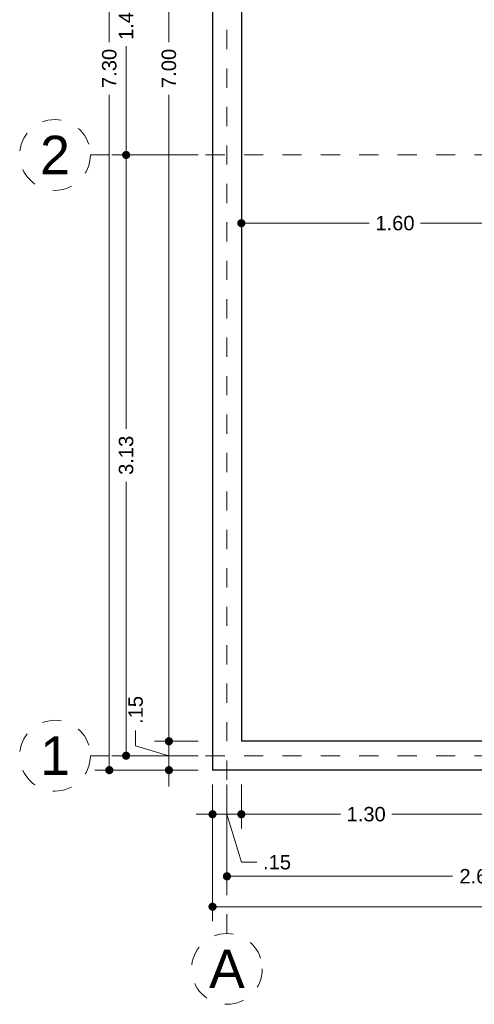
# Model space of a CAD drawing. Header units: millimetres. Extents: x 2563.1 to 2573.1, y 874.8 to 885.8.
# Tile 1 of 5: x 2563.1 to 2565.5, y 874.8 to 879.9. Entities that reach past the tile are written whole.
import ezdxf
from ezdxf.enums import TextEntityAlignment as Align

# ---------------------------------------------------------------- set-up
doc = ezdxf.new("R2010")
doc.units = ezdxf.units.MM
doc.header["$LTSCALE"] = 0.001
doc.linetypes.add('CENTER2', pattern=[28.575, 19.05, -3.175, 3.175, -3.175])
for name, color, linetype, lineweight in [('Cotas', 7, 'Continuous', 18), ('Ejes', 7, 'CENTER2', 5), ('Muros', 7, 'Continuous', 30)]:
    doc.layers.add(name, color=color, linetype=linetype, lineweight=lineweight)
doc.styles.get("Standard").update_dxf_attribs({"font": 'arial.ttf'})
doc.dimstyles.new('1-50', dxfattribs={"dimscale": 50, "dimtxt": 0.0015, "dimasz": 0.00085, "dimexe": 0.0015, "dimexo": 0.0015, "dimgap": 0.0008, "dimtad": 0, "dimzin": 4, "dimdsep": 46, "dimtxsty": 'Standard', "dimblk": 'DOT', "dimcen": 0.09, "dimclrd": 256, "dimclre": 256, "dimclrt": 256, "dimadec": 0, "dimazin": 0, "dimtfac": 1, "dimtmove": 0, "dimatfit": 2, "dimfxl": 0.0015, "dimtfill": 1, "dimtolj": 1, "dimtzin": 4, "dimlwd": -1, "dimlwe": -1, "dimarcsym": 0})

# ---------------------------------------------------------------- blocks, each defined once
blk = doc.blocks.new('_DOT')
at = {"color": 0, "linetype": 'ByBlock'}
blk.add_line((-0.5, 0), (-1, 0), dxfattribs=at)
at = {"color": 0, "linetype": 'ByBlock', "const_width": 0.5}
blk.add_lwpolyline([(-0.25, 0, 1), (0.25, 0, 1)], format="xyb", close=True, dxfattribs=at)
blk = doc.blocks.new('*D2')
at = {"layer": 'Cotas', "transparency": 16777216}
for p, q in [((2564.0774, 883.2855), (2563.5399, 883.2855)), ((2563.6149, 883.243), (2563.6149, 879.7725)), ((2563.6149, 876.028), (2563.6149, 879.4986)), ((2564.0774, 875.9855), (2563.5399, 875.9855))]:
    blk.add_line(p, q, dxfattribs=at)
at = {"layer": 'Defpoints', "color": 0, "transparency": 16777216}
for p in [(2564.1524, 883.2855), (2563.6149, 875.9855), (2564.1524, 875.9855)]:
    blk.add_point(p, dxfattribs=at)
at = {"layer": 'Cotas', "transparency": 16777216, "xscale": 0.0425, "yscale": 0.0425, "zscale": 0.0425}
for p, rotation in [((2563.6149, 883.2855), 90), ((2563.6149, 875.9855), 270)]:
    blk.add_blockref('_DOT', p, dxfattribs=dict(at, rotation=rotation))
at = {"layer": 'Cotas', "transparency": 16777216, "insert": (2563.6149, 879.6355), "char_height": 0.075, "attachment_point": 5, "rotation": 90, "bg_fill": 3, "box_fill_scale": 1.1, "bg_fill_color": 256, "bg_fill_true_color": 13158600, "bg_fill_transparency": 0}
blk.add_mtext('\\A1;7.30', dxfattribs=at)
blk = doc.blocks.new('*D4')
at = {"layer": 'Cotas', "transparency": 16777216}
for p, q in [((2564.0774, 879.1855), (2563.6275, 879.1855)), ((2563.7025, 879.143), (2563.7025, 877.7604)), ((2563.7025, 876.103), (2563.7025, 877.4857)), ((2564.0774, 876.0605), (2563.6275, 876.0605))]:
    blk.add_line(p, q, dxfattribs=at)
at = {"layer": 'Defpoints', "color": 0, "transparency": 16777216}
for p in [(2563.7025, 879.1855), (2564.1524, 879.1855), (2564.1524, 876.0605)]:
    blk.add_point(p, dxfattribs=at)
at = {"layer": 'Cotas', "transparency": 16777216, "xscale": 0.0425, "yscale": 0.0425, "zscale": 0.0425}
for p, rotation in [((2563.7025, 879.1855), 90), ((2563.7025, 876.0605), 270)]:
    blk.add_blockref('_DOT', p, dxfattribs=dict(at, rotation=rotation))
at = {"layer": 'Cotas', "transparency": 16777216, "insert": (2563.7025, 877.623), "char_height": 0.075, "attachment_point": 5, "rotation": 90, "bg_fill": 3, "box_fill_scale": 1.1, "bg_fill_color": 256, "bg_fill_true_color": 13158600, "bg_fill_transparency": 0}
blk.add_mtext('\\A1;3.13', dxfattribs=at)
blk = doc.blocks.new('*D5')
at = {"layer": 'Cotas', "transparency": 16777216}
for p, q in [((2564.0774, 880.5855), (2563.6275, 880.5855)), ((2563.7025, 880.543), (2563.7025, 880.0193)), ((2563.7025, 879.228), (2563.7025, 879.7518)), ((2564.0774, 879.1855), (2563.6275, 879.1855))]:
    blk.add_line(p, q, dxfattribs=at)
at = {"layer": 'Defpoints', "color": 0, "transparency": 16777216}
for p in [(2563.7025, 880.5855), (2564.1524, 880.5855), (2564.1524, 879.1855)]:
    blk.add_point(p, dxfattribs=at)
at = {"layer": 'Cotas', "transparency": 16777216, "xscale": 0.0425, "yscale": 0.0425, "zscale": 0.0425}
for p, rotation in [((2563.7025, 880.5855), 90), ((2563.7025, 879.1855), 270)]:
    blk.add_blockref('_DOT', p, dxfattribs=dict(at, rotation=rotation))
at = {"layer": 'Cotas', "transparency": 16777216, "insert": (2563.7025, 879.8855), "char_height": 0.075, "attachment_point": 5, "rotation": 90, "bg_fill": 3, "box_fill_scale": 1.1, "bg_fill_color": 256, "bg_fill_true_color": 13158600, "bg_fill_transparency": 0}
blk.add_mtext('\\A1;1.40', dxfattribs=at)
blk = doc.blocks.new('*D7')
at = {"layer": 'Cotas', "transparency": 16777216}
for p, q in [((2564.0774, 883.1355), (2563.8503, 883.1355)), ((2563.9253, 883.093), (2563.9253, 879.7725)), ((2563.9253, 876.178), (2563.9253, 879.4986)), ((2564.0774, 876.1355), (2563.8503, 876.1355))]:
    blk.add_line(p, q, dxfattribs=at)
at = {"layer": 'Defpoints', "color": 0, "transparency": 16777216}
for p in [(2563.9253, 883.1355), (2564.1524, 883.1355), (2564.1524, 876.1355)]:
    blk.add_point(p, dxfattribs=at)
at = {"layer": 'Cotas', "transparency": 16777216, "xscale": 0.0425, "yscale": 0.0425, "zscale": 0.0425}
for p, rotation in [((2563.9253, 883.1355), 90), ((2563.9253, 876.1355), 270)]:
    blk.add_blockref('_DOT', p, dxfattribs=dict(at, rotation=rotation))
at = {"layer": 'Cotas', "transparency": 16777216, "insert": (2563.9253, 879.6355), "char_height": 0.075, "attachment_point": 5, "rotation": 90, "bg_fill": 3, "box_fill_scale": 1.1, "bg_fill_color": 256, "bg_fill_true_color": 13158600, "bg_fill_transparency": 0}
blk.add_mtext('\\A1;7.00', dxfattribs=at)
blk = doc.blocks.new('*D9')
at = {"layer": 'Cotas', "transparency": 16777216}
for p, q in [((2564.1524, 875.9105), (2564.1524, 875.1998)), ((2572.6524, 875.9105), (2572.6524, 875.1998)), ((2564.1949, 875.2748), (2568.2651, 875.2748)), ((2572.6099, 875.2748), (2568.5398, 875.2748))]:
    blk.add_line(p, q, dxfattribs=at)
at = {"layer": 'Defpoints', "color": 0, "transparency": 16777216}
for p in [(2564.1524, 875.9855), (2572.6524, 875.9855), (2572.6524, 875.2748)]:
    blk.add_point(p, dxfattribs=at)
at = {"layer": 'Cotas', "transparency": 16777216, "xscale": 0.0425, "yscale": 0.0425, "zscale": 0.0425, "rotation": 180}
blk.add_blockref('_DOT', (2564.1524, 875.2748), dxfattribs=at)
at = {"layer": 'Cotas', "transparency": 16777216, "xscale": 0.0425, "yscale": 0.0425, "zscale": 0.0425}
blk.add_blockref('_DOT', (2572.6524, 875.2748), dxfattribs=at)
at = {"layer": 'Cotas', "transparency": 16777216, "insert": (2568.4024, 875.2748), "char_height": 0.075, "attachment_point": 5, "bg_fill": 3, "box_fill_scale": 1.1, "bg_fill_color": 256, "bg_fill_true_color": 13158600, "bg_fill_transparency": 0}
blk.add_mtext('\\A1;8.50', dxfattribs=at)
blk = doc.blocks.new('*D10')
at = {"layer": 'Cotas', "transparency": 16777216}
for p, q in [((2564.2274, 875.9105), (2564.2274, 875.3581)), ((2566.8524, 875.9105), (2566.8524, 875.3581)), ((2564.2699, 875.4331), (2565.4019, 875.4331)), ((2566.8099, 875.4331), (2565.678, 875.4331))]:
    blk.add_line(p, q, dxfattribs=at)
at = {"layer": 'Defpoints', "color": 0, "transparency": 16777216}
for p in [(2564.2274, 875.9855), (2566.8524, 875.9855), (2566.8524, 875.4331)]:
    blk.add_point(p, dxfattribs=at)
at = {"layer": 'Cotas', "transparency": 16777216, "xscale": 0.0425, "yscale": 0.0425, "zscale": 0.0425, "rotation": 180}
blk.add_blockref('_DOT', (2564.2274, 875.4331), dxfattribs=at)
at = {"layer": 'Cotas', "transparency": 16777216, "xscale": 0.0425, "yscale": 0.0425, "zscale": 0.0425}
blk.add_blockref('_DOT', (2566.8524, 875.4331), dxfattribs=at)
at = {"layer": 'Cotas', "transparency": 16777216, "insert": (2565.5399, 875.4331), "char_height": 0.075, "attachment_point": 5, "bg_fill": 3, "box_fill_scale": 1.1, "bg_fill_color": 256, "bg_fill_true_color": 13158600, "bg_fill_transparency": 0}
blk.add_mtext('\\A1;2.63', dxfattribs=at)
blk = doc.blocks.new('*D13')
at = {"layer": 'Cotas', "transparency": 16777216}
for p, q in [((2564.3024, 875.9105), (2564.3024, 875.6811)), ((2565.6024, 875.9105), (2565.6024, 875.6811)), ((2564.3449, 875.7561), (2564.8187, 875.7561)), ((2565.5599, 875.7561), (2565.0862, 875.7561))]:
    blk.add_line(p, q, dxfattribs=at)
at = {"layer": 'Defpoints', "color": 0, "transparency": 16777216}
for p in [(2564.3024, 875.9855), (2565.6024, 875.9855), (2565.6024, 875.7561)]:
    blk.add_point(p, dxfattribs=at)
at = {"layer": 'Cotas', "transparency": 16777216, "xscale": 0.0425, "yscale": 0.0425, "zscale": 0.0425, "rotation": 180}
blk.add_blockref('_DOT', (2564.3024, 875.7561), dxfattribs=at)
at = {"layer": 'Cotas', "transparency": 16777216, "xscale": 0.0425, "yscale": 0.0425, "zscale": 0.0425}
blk.add_blockref('_DOT', (2565.6024, 875.7561), dxfattribs=at)
at = {"layer": 'Cotas', "transparency": 16777216, "insert": (2564.9524, 875.7561), "char_height": 0.075, "attachment_point": 5, "bg_fill": 3, "box_fill_scale": 1.1, "bg_fill_color": 256, "bg_fill_true_color": 13158600, "bg_fill_transparency": 0}
blk.add_mtext('\\A1;1.30', dxfattribs=at)
blk = doc.blocks.new('*D19')
at = {"layer": 'Cotas', "transparency": 16777216}
for p, q in [((2564.1524, 875.9105), (2564.1524, 875.6811)), ((2564.3024, 875.9105), (2564.3024, 875.6811)), ((2564.1099, 875.7561), (2564.0674, 875.7561)), ((2564.3024, 875.7561), (2564.1524, 875.7561)), ((2564.3024, 875.7561), (2564.1524, 875.7561)), ((2564.2274, 875.7561), (2564.3024, 875.5062)), ((2564.3449, 875.7561), (2564.3874, 875.7561)), ((2564.3024, 875.5062), (2564.3824, 875.5062))]:
    blk.add_line(p, q, dxfattribs=at)
at = {"layer": 'Defpoints', "color": 0, "transparency": 16777216}
for p in [(2564.1524, 875.9855), (2564.3024, 875.9855), (2564.1524, 875.7561)]:
    blk.add_point(p, dxfattribs=at)
at = {"layer": 'Cotas', "transparency": 16777216, "xscale": 0.0425, "yscale": 0.0425, "zscale": 0.0425}
blk.add_blockref('_DOT', (2564.1524, 875.7561), dxfattribs=at)
at = {"layer": 'Cotas', "transparency": 16777216, "xscale": 0.0425, "yscale": 0.0425, "zscale": 0.0425, "rotation": 180}
blk.add_blockref('_DOT', (2564.3024, 875.7561), dxfattribs=at)
at = {"layer": 'Cotas', "transparency": 16777216, "insert": (2564.4884, 875.5062), "char_height": 0.075, "attachment_point": 5, "bg_fill": 3, "box_fill_scale": 1.1, "bg_fill_color": 256, "bg_fill_true_color": 13158600, "bg_fill_transparency": 0}
blk.add_mtext('\\A1;.15', dxfattribs=at)
blk = doc.blocks.new('*D22')
at = {"layer": 'Cotas', "transparency": 16777216}
for p, q in [((2565.9024, 879.0605), (2565.9024, 878.7556)), ((2564.3024, 878.9122), (2564.3024, 878.7556)), ((2564.3449, 878.8306), (2564.9687, 878.8306)), ((2565.8599, 878.8306), (2565.2362, 878.8306))]:
    blk.add_line(p, q, dxfattribs=at)
at = {"layer": 'Defpoints', "color": 0, "transparency": 16777216}
for p in [(2565.9024, 879.1355), (2564.3024, 878.9872), (2565.9024, 878.8306)]:
    blk.add_point(p, dxfattribs=at)
at = {"layer": 'Cotas', "transparency": 16777216, "xscale": 0.0425, "yscale": 0.0425, "zscale": 0.0425, "rotation": 180}
blk.add_blockref('_DOT', (2564.3024, 878.8306), dxfattribs=at)
at = {"layer": 'Cotas', "transparency": 16777216, "xscale": 0.0425, "yscale": 0.0425, "zscale": 0.0425}
blk.add_blockref('_DOT', (2565.9024, 878.8306), dxfattribs=at)
at = {"layer": 'Cotas', "transparency": 16777216, "insert": (2565.1024, 878.8306), "char_height": 0.075, "attachment_point": 5, "bg_fill": 3, "box_fill_scale": 1.1, "bg_fill_color": 256, "bg_fill_true_color": 13158600, "bg_fill_transparency": 0}
blk.add_mtext('\\A1;1.60', dxfattribs=at)
blk = doc.blocks.new('*D49')
at = {"layer": 'Cotas', "transparency": 16777216}
for p, q in [((2563.752, 876.1125), (2563.752, 876.1925)), ((2563.9253, 876.178), (2563.9253, 876.2205)), ((2564.0774, 876.1355), (2563.8503, 876.1355)), ((2563.9253, 876.1355), (2563.9253, 875.9855)), ((2563.9253, 876.1355), (2563.9253, 875.9855)), ((2563.9253, 876.0605), (2563.752, 876.1125)), ((2564.0774, 875.9855), (2563.8503, 875.9855)), ((2563.9253, 875.943), (2563.9253, 875.9005))]:
    blk.add_line(p, q, dxfattribs=at)
at = {"layer": 'Defpoints', "color": 0, "transparency": 16777216}
for p in [(2564.1524, 876.1355), (2563.9253, 875.9855), (2564.1524, 875.9855)]:
    blk.add_point(p, dxfattribs=at)
at = {"layer": 'Cotas', "transparency": 16777216, "xscale": 0.0425, "yscale": 0.0425, "zscale": 0.0425}
for p, rotation in [((2563.9253, 876.1355), 270), ((2563.9253, 875.9855), 90)]:
    blk.add_blockref('_DOT', p, dxfattribs=dict(at, rotation=rotation))
at = {"layer": 'Cotas', "transparency": 16777216, "insert": (2563.752, 876.2985), "char_height": 0.075, "attachment_point": 5, "rotation": 90, "bg_fill": 3, "box_fill_scale": 1.1, "bg_fill_color": 256, "bg_fill_true_color": 13158600, "bg_fill_transparency": 0}
blk.add_mtext('\\A1;.15', dxfattribs=at)

msp = doc.modelspace()

# ---------------------------------------------------------------- linework, layer by layer
at = {"layer": 'Ejes', "linetype": 'CENTER2'}
for p, q in [((2564.2274, 875.1355), (2564.2274, 883.6855)), ((2563.5163, 879.1855), (2572.9051, 879.1855)), ((2563.5163, 876.0605), (2572.9051, 876.0605))]:
    msp.add_line(p, q, dxfattribs=at)
at = {"layer": 'Ejes'}
for centre in [(2563.3322, 879.1855), (2563.3322, 876.0605), (2564.2274, 874.9515)]:
    msp.add_circle(centre, 0.1841, dxfattribs=at)
at = {"layer": 'Muros'}
for p, q in [((2564.1524, 883.2855), (2564.1524, 875.9855)), ((2564.3024, 883.1355), (2564.3024, 876.1355)), ((2566.8024, 876.1355), (2564.3024, 876.1355)), ((2569.5024, 875.9855), (2564.1524, 875.9855))]:
    msp.add_line(p, q, dxfattribs=at)

# ---------------------------------------------------------------- texts
at = {"layer": 'Ejes'}
for s, p in [('2', (2563.3322, 879.1855)), ('1', (2563.3322, 876.0605)), ('A', (2564.2274, 874.9515))]:
    msp.add_text(s, height=0.2, dxfattribs=at).set_placement(p, align=Align.MIDDLE_CENTER)

# ---------------------------------------------------------------- next in the draw order: dimensions: what is measured, and where the dimension line sits
at = {"layer": 'Cotas'}
dim = msp.add_linear_dim(base=(2563.6149, 875.9855), p1=(2564.1524, 883.2855), p2=(2564.1524, 875.9855), angle=90, dimstyle='1-50', dxfattribs=at)
dim.commit()
dim.dimension.update_dxf_attribs({"geometry": '*D2', "text_midpoint": (2563.6149, 879.6355)})
dim = msp.add_linear_dim(base=(2565.9024, 878.8306), p1=(2564.3024, 878.9872), p2=(2565.9024, 879.1355), dimstyle='1-50', dxfattribs=at)
dim.commit()
dim.dimension.update_dxf_attribs({"geometry": '*D22', "text_midpoint": (2565.1024, 878.8306)})

# ---------------------------------------------------------------- next in the draw order: dimensions: what is measured, and where the dimension line sits
dim = msp.add_linear_dim(base=(2563.7025429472, 879.1855424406), p1=(2564.1524237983, 876.0605424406), p2=(2564.1524237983, 879.1855424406), angle=90, dimstyle='1-50', dxfattribs=at)
dim.commit()
dim.dimension.update_dxf_attribs({"geometry": '*D4', "text_midpoint": (2563.7025429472, 877.6230424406)})
dim = msp.add_linear_dim(base=(2572.6524, 875.2748), p1=(2564.1524, 875.9855), p2=(2572.6524, 875.9855), dimstyle='1-50', dxfattribs=at)
dim.commit()
dim.dimension.update_dxf_attribs({"geometry": '*D9', "text_midpoint": (2568.4024, 875.2748)})

# ---------------------------------------------------------------- next in the draw order: dimensions: what is measured, and where the dimension line sits
dim = msp.add_linear_dim(base=(2563.7025, 880.5855), p1=(2564.1524, 879.1855), p2=(2564.1524, 880.5855), angle=90, dimstyle='1-50', override={"dimtmove": 1}, dxfattribs=at)
dim.commit()
dim.dimension.update_dxf_attribs({"geometry": '*D5', "text_midpoint": (2563.7025, 879.8855)})
dim = msp.add_linear_dim(base=(2566.8524237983, 875.4331387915), p1=(2564.2274237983, 875.9855424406), p2=(2566.8524237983, 875.9855424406), dimstyle='1-50', dxfattribs=at)
dim.commit()
dim.dimension.update_dxf_attribs({"geometry": '*D10', "text_midpoint": (2565.5399237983, 875.4331387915)})

# ---------------------------------------------------------------- next in the draw order: dimensions: what is measured, and where the dimension line sits
dim = msp.add_linear_dim(base=(2563.9253, 883.1355), p1=(2564.1524, 876.1355), p2=(2564.1524, 883.1355), angle=90, dimstyle='1-50', dxfattribs=at)
dim.commit()
dim.dimension.update_dxf_attribs({"geometry": '*D7', "text_midpoint": (2563.9253, 879.6355)})
dim = msp.add_linear_dim(base=(2565.6024, 875.7561), p1=(2564.3024, 875.9855), p2=(2565.6024, 875.9855), dimstyle='1-50', dxfattribs=at)
dim.commit()
dim.dimension.update_dxf_attribs({"geometry": '*D13', "text_midpoint": (2564.9524, 875.7561)})

# ---------------------------------------------------------------- next in the draw order: dimensions: what is measured, and where the dimension line sits
dim = msp.add_linear_dim(base=(2564.1524, 875.7561), p1=(2564.3024, 875.9855), p2=(2564.1524, 875.9855), dimstyle='1-50', override={"dimtmove": 1}, dxfattribs=at)
dim.commit()
dim.dimension.update_dxf_attribs({"geometry": '*D19', "text_midpoint": (2564.4224, 875.5062)})

# ---------------------------------------------------------------- next in the draw order: dimensions: what is measured, and where the dimension line sits
dim = msp.add_linear_dim(base=(2563.9253, 875.9855), p1=(2564.1524, 876.1355), p2=(2564.1524, 875.9855), angle=90, dimstyle='1-50', override={"dimtmove": 1}, dxfattribs=at)
dim.commit()
dim.dimension.update_dxf_attribs({"geometry": '*D49', "text_midpoint": (2563.752, 876.2325)})

doc.saveas('drawing.dxf')
